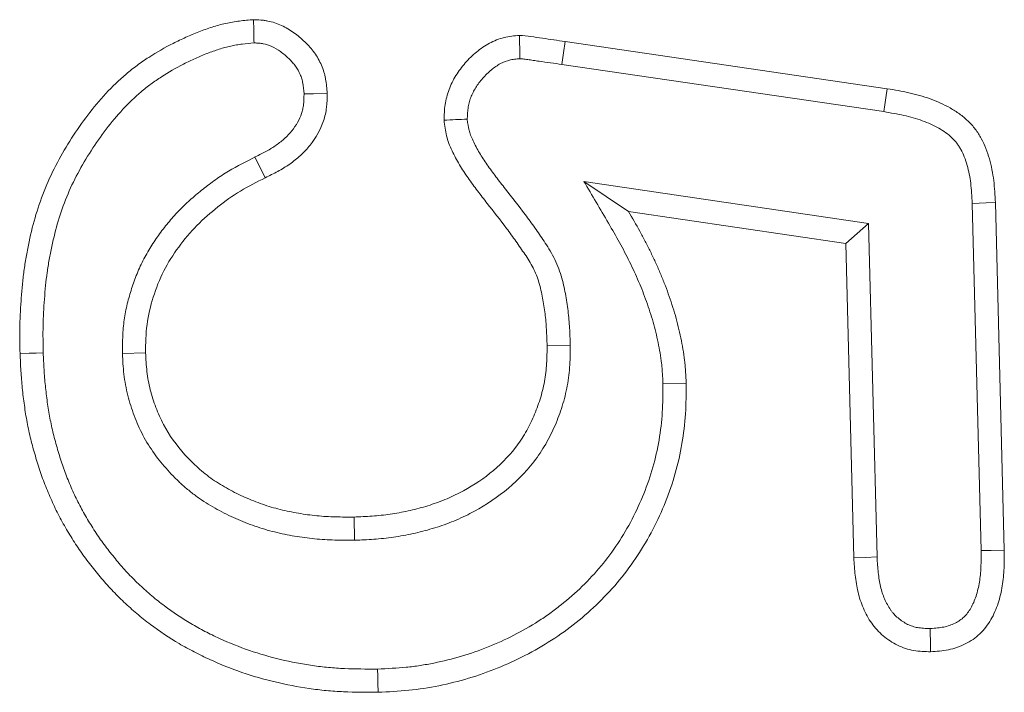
# Model space of a CAD drawing. Header units: metres. Extents: x 232680 to 233262, y 554200 to 554550.
# Tile 204 of 254: x 232761.1412 to 232761.1706, y 554480.7471 to 554480.7672. Entities that reach past the tile are written whole.
import ezdxf

# ---------------------------------------------------------------- set-up
doc = ezdxf.new("R2010")
doc.units = ezdxf.units.M
doc.layers.add('ACO tekst', color=251, linetype='Continuous', lineweight=9)

# ---------------------------------------------------------------- blocks, each defined once
blk = doc.blocks.new('KT 500-640 (doorsnede)')
at = {"layer": 'ACO tekst'}
for p, q in [((0.873975, -0.031125), (0.884363, -0.031125)), ((0.873984, -0.031818), (0.884354, -0.031818)), ((0.868836, -0.043852), (0.870494, -0.034266)), ((0.869519, -0.043968), (0.871175, -0.034391)), ((0.874499, -0.034932), (0.873027, -0.043399)), ((0.874499, -0.034932), (0.875082, -0.035625)), ((0.884467, -0.034932), (0.874499, -0.034932)), ((0.875082, -0.035625), (0.873957, -0.042094)), ((0.88448, -0.035625), (0.875082, -0.035625)), ((0.879134, -0.041193), (0.879137, -0.0405)), ((0.873027, -0.043399), (0.873957, -0.042094)), ((0.877904, -0.043932), (0.877895, -0.044625)), ((0.883568, -0.050527), (0.882875, -0.050525)), ((0.872046, -0.053209), (0.872674, -0.052916)), ((0.87781, -0.057318), (0.877812, -0.056625))]:
    blk.add_line(p, q, dxfattribs=at)
at = {"layer": 'ACO tekst', "flags": 128}
for points in [[(0.873984, -0.031818), (0.873981, -0.03161), (0.873978, -0.031402), (0.873975, -0.031125)], [(0.884354, -0.031818), (0.884358, -0.031517), (0.884363, -0.031125)], [(0.871175, -0.034391), (0.870971, -0.034354), (0.870766, -0.034316), (0.870494, -0.034266)], [(0.884467, -0.034932), (0.884474, -0.035279), (0.88448, -0.035625)], [(0.869519, -0.043968), (0.869177, -0.04391), (0.868836, -0.043852)], [(0.887432, -0.049937), (0.88764, -0.049938), (0.887848, -0.049939), (0.888125, -0.049939)], [(0.870203, -0.051693), (0.870202, -0.051405), (0.870201, -0.051)], [(0.877732, -0.059682), (0.877734, -0.05989), (0.877735, -0.060098), (0.877736, -0.060375)]]:
    blk.add_lwpolyline(points, dxfattribs=at)
at = {"layer": 'ACO tekst'}
for points, knots in [([(0.870494, -0.034266), (0.870536, -0.03405), (0.870579, -0.033835), (0.870658, -0.033516), (0.870688, -0.03341), (0.870753, -0.0332), (0.87079, -0.033097), (0.87091, -0.03279), (0.871004, -0.032591), (0.871174, -0.032308), (0.871235, -0.032217), (0.871368, -0.032042), (0.87144, -0.031959), (0.871597, -0.031804), (0.871681, -0.031733), (0.871815, -0.031637), (0.871861, -0.031606), (0.871954, -0.031549), (0.872002, -0.031522), (0.872149, -0.031447), (0.87225, -0.031404), (0.872457, -0.031329), (0.872563, -0.031297), (0.872775, -0.031242), (0.872883, -0.031219), (0.873099, -0.031182), (0.873208, -0.031168), (0.873535, -0.031137), (0.873755, -0.031131), (0.873975, -0.031125)], [0, 0, 0, 0, 0.125, 0.125, 0.1875, 0.1875, 0.25, 0.25, 0.375, 0.375, 0.4375, 0.4375, 0.5, 0.5, 0.5625, 0.5625, 0.59375, 0.59375, 0.625, 0.625, 0.6875, 0.6875, 0.75, 0.75, 0.8125, 0.8125, 0.875, 0.875, 1, 1, 1, 1]), ([(0.884363, -0.031125), (0.884541, -0.03113), (0.88472, -0.031134), (0.884986, -0.031153), (0.885075, -0.031161), (0.885252, -0.031183), (0.88534, -0.031196), (0.885603, -0.031246), (0.885776, -0.031291), (0.886111, -0.031411), (0.886275, -0.031486), (0.886503, -0.031625), (0.886576, -0.031676), (0.886715, -0.031789), (0.88678, -0.03185), (0.8869, -0.031982), (0.886955, -0.032053), (0.887052, -0.032203), (0.887095, -0.032282), (0.88717, -0.032444), (0.887202, -0.032528), (0.887256, -0.032698), (0.887278, -0.032785), (0.887324, -0.033047), (0.887332, -0.033226), (0.88734, -0.033404)], [0, 0, 0, 0, 0.125, 0.125, 0.1875, 0.1875, 0.25, 0.25, 0.375, 0.375, 0.5, 0.5, 0.5625, 0.5625, 0.625, 0.625, 0.6875, 0.6875, 0.75, 0.75, 0.8125, 0.8125, 0.875, 0.875, 1, 1, 1, 1]), ([(0.871175, -0.034391), (0.871217, -0.034179), (0.871257, -0.033977), (0.871328, -0.033695), (0.871353, -0.033603), (0.87141, -0.033422), (0.871441, -0.033333), (0.871543, -0.033073), (0.871621, -0.032908), (0.871756, -0.032685), (0.871803, -0.032614), (0.871902, -0.032485), (0.871953, -0.032426), (0.872058, -0.032322), (0.872115, -0.032274), (0.872206, -0.032209), (0.872237, -0.032188), (0.8723, -0.032149), (0.872333, -0.032131), (0.872435, -0.032079), (0.87251, -0.032047), (0.87267, -0.031989), (0.872756, -0.031962), (0.87293, -0.031917), (0.873018, -0.031898), (0.873198, -0.031868), (0.873287, -0.031856), (0.873567, -0.03183), (0.873768, -0.031824), (0.873984, -0.031818)], [0.0014824, 0.0014824, 0.0014824, 0.0014824, 0.125, 0.125, 0.1875, 0.1875, 0.25, 0.25, 0.375, 0.375, 0.4375, 0.4375, 0.5, 0.5, 0.5625, 0.5625, 0.59375, 0.59375, 0.625, 0.625, 0.6875, 0.6875, 0.75, 0.75, 0.8125, 0.8125, 0.875, 0.875, 0.9981785, 0.9981785, 0.9981785, 0.9981785]), ([(0.884354, -0.031818), (0.884529, -0.031822), (0.884694, -0.031827), (0.884928, -0.031843), (0.885004, -0.03185), (0.885153, -0.031868), (0.885226, -0.03188), (0.885442, -0.031921), (0.885581, -0.031957), (0.88584, -0.03205), (0.885962, -0.032106), (0.886118, -0.032202), (0.886165, -0.032235), (0.886253, -0.032306), (0.886293, -0.032344), (0.886363, -0.032421), (0.886393, -0.03246), (0.886451, -0.032549), (0.886478, -0.032599), (0.886528, -0.032708), (0.88655, -0.032765), (0.886587, -0.032879), (0.886601, -0.032937), (0.88663, -0.033101), (0.886639, -0.033236), (0.886646, -0.0334)], [0.0020608, 0.0020608, 0.0020608, 0.0020608, 0.125, 0.125, 0.1875, 0.1875, 0.25, 0.25, 0.375, 0.375, 0.5, 0.5, 0.5625, 0.5625, 0.625, 0.625, 0.6875, 0.6875, 0.75, 0.75, 0.8125, 0.8125, 0.875, 0.875, 0.9919222, 0.9919222, 0.9919222, 0.9919222]), ([(0.886646, -0.0334), (0.886642, -0.033471), (0.886638, -0.033537), (0.886629, -0.033629), (0.886626, -0.033661), (0.886618, -0.03372), (0.886613, -0.033747), (0.886597, -0.033826), (0.886583, -0.033878), (0.886548, -0.033977), (0.886528, -0.034023), (0.886478, -0.034116), (0.886449, -0.034164), (0.886382, -0.03426), (0.886343, -0.034308), (0.886267, -0.034394), (0.886227, -0.034434), (0.886167, -0.034486), (0.886146, -0.034503), (0.886103, -0.034536), (0.88608, -0.034552), (0.885959, -0.034632), (0.885844, -0.034692), (0.885608, -0.034787), (0.885487, -0.034823), (0.885224, -0.034878), (0.885084, -0.034896), (0.884789, -0.03492), (0.884633, -0.034926), (0.884467, -0.034932)], [0.0085641, 0.0085641, 0.0085641, 0.0085641, 0.0625, 0.0625, 0.09375, 0.09375, 0.125, 0.125, 0.1875, 0.1875, 0.25, 0.25, 0.3125, 0.3125, 0.375, 0.375, 0.4375, 0.4375, 0.46875, 0.46875, 0.5, 0.5, 0.625, 0.625, 0.75, 0.75, 0.875, 0.875, 0.9968241, 0.9968241, 0.9968241, 0.9968241]), ([(0.88734, -0.033404), (0.88733, -0.033574), (0.887321, -0.033743), (0.887254, -0.034072), (0.887199, -0.034233), (0.88704, -0.034539), (0.886941, -0.034678), (0.886714, -0.034934), (0.886584, -0.035049), (0.886301, -0.035237), (0.886146, -0.035316), (0.885831, -0.035444), (0.885668, -0.035493), (0.885335, -0.035562), (0.885164, -0.035584), (0.884823, -0.035612), (0.884652, -0.035619), (0.88448, -0.035625)], [0, 0, 0, 0, 0.125, 0.125, 0.25, 0.25, 0.375, 0.375, 0.5, 0.5, 0.625, 0.625, 0.75, 0.75, 0.875, 0.875, 1, 1, 1, 1]), ([(0.886646, -0.0334), (0.886747, -0.033401), (0.886847, -0.033401), (0.886948, -0.033402), (0.887078, -0.033403), (0.887209, -0.033403), (0.88734, -0.033404)], [0, 0, 0, 0, 0.000602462, 0.000602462, 0.000602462, 0.00138608, 0.00138608, 0.00138608, 0.00138608]), ([(0.873957, -0.042094), (0.874157, -0.041983), (0.874357, -0.041873), (0.874661, -0.041715), (0.874763, -0.041664), (0.874968, -0.041564), (0.875071, -0.041515), (0.875279, -0.041421), (0.875383, -0.041374), (0.875593, -0.041284), (0.875698, -0.04124), (0.87591, -0.041155), (0.876017, -0.041115), (0.876232, -0.041037), (0.87634, -0.041), (0.876557, -0.04093), (0.876666, -0.040896), (0.876885, -0.04083), (0.876995, -0.040799), (0.877216, -0.040741), (0.877327, -0.040715), (0.87755, -0.040667), (0.877662, -0.040645), (0.877887, -0.040605), (0.877999, -0.040587), (0.878226, -0.040555), (0.878339, -0.040541), (0.878509, -0.040525), (0.878566, -0.040521), (0.87868, -0.040514), (0.878737, -0.040511), (0.878908, -0.040505), (0.879023, -0.040502), (0.879137, -0.0405)], [0, 0, 0, 0, 0.125, 0.125, 0.1875, 0.1875, 0.25, 0.25, 0.3125, 0.3125, 0.375, 0.375, 0.4375, 0.4375, 0.5, 0.5, 0.5625, 0.5625, 0.625, 0.625, 0.6875, 0.6875, 0.75, 0.75, 0.8125, 0.8125, 0.875, 0.875, 0.90625, 0.90625, 0.9375, 0.9375, 1, 1, 1, 1]), ([(0.879137, -0.0405), (0.87944, -0.040509), (0.879743, -0.040518), (0.880343, -0.040571), (0.88064, -0.040615), (0.881228, -0.040731), (0.88152, -0.040804), (0.882096, -0.040982), (0.882383, -0.041089), (0.883221, -0.04145), (0.883747, -0.041742), (0.884487, -0.042256), (0.884726, -0.04244), (0.885183, -0.042837), (0.885404, -0.043052), (0.885817, -0.043498), (0.886011, -0.04373), (0.886377, -0.044211), (0.886548, -0.04446), (0.886863, -0.044979), (0.887008, -0.045249), (0.887273, -0.045798), (0.887393, -0.046078), (0.88771, -0.046929), (0.887869, -0.047514), (0.888028, -0.048417), (0.888067, -0.048721), (0.888112, -0.049329), (0.888118, -0.049634), (0.888125, -0.049939)], [0, 0, 0, 0, 0.0625, 0.0625, 0.125, 0.125, 0.1875, 0.1875, 0.25, 0.25, 0.375, 0.375, 0.4375, 0.4375, 0.5, 0.5, 0.5625, 0.5625, 0.625, 0.625, 0.6875, 0.6875, 0.75, 0.75, 0.875, 0.875, 0.9375, 0.9375, 1, 1, 1, 1]), ([(0.873027, -0.043399), (0.873449, -0.043166), (0.87387, -0.042933), (0.874292, -0.0427), (0.874492, -0.04259), (0.874687, -0.042482), (0.874975, -0.042332), (0.875071, -0.042284), (0.875265, -0.04219), (0.875364, -0.042144), (0.875562, -0.042053), (0.875662, -0.042008), (0.875862, -0.041922), (0.875962, -0.041881), (0.876161, -0.041801), (0.876259, -0.041764), (0.87646, -0.041692), (0.876561, -0.041657), (0.876766, -0.04159), (0.87687, -0.041558), (0.877076, -0.041496), (0.877179, -0.041467), (0.877382, -0.041414), (0.877483, -0.04139), (0.877687, -0.041346), (0.87779, -0.041326), (0.878, -0.041289), (0.878106, -0.041272), (0.878314, -0.041242), (0.878416, -0.04123), (0.878566, -0.041216), (0.878615, -0.041212), (0.878717, -0.041206), (0.878768, -0.041204), (0.878921, -0.041198), (0.879026, -0.041195), (0.879134, -0.041193)], [-0.263714, -0.263714, -0.263714, -0.263714, 0, 0, 0, 0.125, 0.125, 0.1875, 0.1875, 0.25, 0.25, 0.3125, 0.3125, 0.375, 0.375, 0.4375, 0.4375, 0.5, 0.5, 0.5625, 0.5625, 0.625, 0.625, 0.6875, 0.6875, 0.75, 0.75, 0.8125, 0.8125, 0.875, 0.875, 0.90625, 0.90625, 0.9375, 0.9375, 0.99678, 0.99678, 0.99678, 0.99678]), ([(0.879134, -0.041193), (0.87943, -0.041202), (0.879714, -0.041211), (0.880258, -0.041259), (0.880533, -0.0413), (0.881083, -0.041409), (0.881354, -0.041477), (0.881882, -0.041642), (0.882143, -0.04174), (0.882915, -0.042074), (0.883405, -0.042346), (0.884093, -0.042826), (0.884312, -0.042997), (0.884729, -0.043361), (0.884927, -0.043556), (0.885306, -0.043967), (0.885486, -0.044184), (0.88574, -0.04452), (0.885822, -0.044634), (0.885979, -0.044864), (0.886054, -0.04498), (0.886269, -0.045338), (0.886402, -0.045587), (0.886647, -0.046096), (0.886757, -0.046355), (0.88705, -0.047145), (0.887198, -0.047695), (0.887319, -0.048388), (0.88734, -0.048527), (0.887375, -0.048804), (0.887389, -0.048942), (0.887419, -0.049355), (0.887425, -0.04964), (0.887432, -0.049937)], [0.0012123, 0.0012123, 0.0012123, 0.0012123, 0.0625, 0.0625, 0.125, 0.125, 0.1875, 0.1875, 0.25, 0.25, 0.375, 0.375, 0.4375, 0.4375, 0.5, 0.5, 0.5625, 0.5625, 0.59375, 0.59375, 0.625, 0.625, 0.6875, 0.6875, 0.75, 0.75, 0.875, 0.875, 0.90625, 0.90625, 0.9375, 0.9375, 0.9987861, 0.9987861, 0.9987861, 0.9987861]), ([(0.868619, -0.045211), (0.868629, -0.045097), (0.868644, -0.044983), (0.868682, -0.044757), (0.868702, -0.044644), (0.86876, -0.044304), (0.868798, -0.044078), (0.868836, -0.043852)], [0, 0, 0, 0, 0.25, 0.25, 0.5, 0.5, 1, 1, 1, 1]), ([(0.869314, -0.04522), (0.869315, -0.045211), (0.869316, -0.045202), (0.869319, -0.045171), (0.869321, -0.045152), (0.869329, -0.045087), (0.869337, -0.045039), (0.869351, -0.044959), (0.869356, -0.044931), (0.869365, -0.044874), (0.86937, -0.044846), (0.869385, -0.044761), (0.869395, -0.044704), (0.869443, -0.044421), (0.869481, -0.044193), (0.869519, -0.043968)], [0.0392337, 0.0392337, 0.0392337, 0.0392337, 0.0625, 0.0625, 0.125, 0.125, 0.25, 0.25, 0.3125, 0.3125, 0.375, 0.375, 0.5, 0.5, 0.9986681, 0.9986681, 0.9986681, 0.9986681]), ([(0.877904, -0.043932), (0.877899, -0.043932), (0.877894, -0.043932), (0.877889, -0.043932), (0.877731, -0.043934), (0.877567, -0.043935), (0.877315, -0.043943), (0.87723, -0.043946), (0.877057, -0.043957), (0.876969, -0.043964), (0.876708, -0.043989), (0.876536, -0.044012), (0.876281, -0.044054), (0.876195, -0.044069), (0.876017, -0.044106), (0.875926, -0.044127), (0.875739, -0.044178), (0.875644, -0.044208), (0.875456, -0.044277), (0.875365, -0.044315), (0.875185, -0.0444), (0.875096, -0.044447), (0.874932, -0.044542), (0.874856, -0.044589), (0.874714, -0.044681), (0.874649, -0.044723), (0.874515, -0.04481), (0.874447, -0.044855), (0.874243, -0.04499), (0.874104, -0.045086), (0.873702, -0.045372), (0.873449, -0.045563), (0.873071, -0.045842), (0.872946, -0.045935), (0.872699, -0.046112), (0.872577, -0.046197), (0.872336, -0.046356), (0.872216, -0.046429), (0.872035, -0.046531), (0.871974, -0.046563), (0.871851, -0.046625), (0.871789, -0.046655), (0.87167, -0.046707), (0.871614, -0.04673), (0.871507, -0.046767), (0.871457, -0.046781), (0.871325, -0.046811), (0.871215, -0.046824), (0.871081, -0.046836)], [-0.0019819, -0.0019819, -0.0019819, -0.0019819, 0, 0, 0, 0.0625, 0.0625, 0.09375, 0.09375, 0.125, 0.125, 0.1875, 0.1875, 0.21875, 0.21875, 0.25, 0.25, 0.28125, 0.28125, 0.3125, 0.3125, 0.34375, 0.34375, 0.375, 0.375, 0.40625, 0.40625, 0.4375, 0.4375, 0.5, 0.5, 0.625, 0.625, 0.6875, 0.6875, 0.75, 0.75, 0.8125, 0.8125, 0.84375, 0.84375, 0.875, 0.875, 0.90625, 0.90625, 0.9375, 0.9375, 0.993036, 0.993036, 0.993036, 0.993036]), ([(0.883568, -0.050527), (0.883568, -0.050522), (0.883568, -0.050516), (0.883568, -0.05051), (0.883564, -0.050329), (0.88356, -0.050143), (0.883546, -0.049855), (0.883541, -0.049757), (0.883526, -0.04956), (0.883516, -0.04946), (0.883481, -0.049164), (0.883451, -0.048967), (0.883376, -0.04858), (0.883332, -0.048387), (0.883227, -0.048002), (0.883166, -0.047809), (0.883026, -0.047429), (0.882947, -0.047242), (0.882683, -0.046693), (0.882473, -0.046343), (0.881977, -0.045685), (0.88169, -0.045377), (0.881195, -0.044976), (0.881022, -0.044854), (0.880663, -0.044633), (0.880478, -0.044536), (0.880198, -0.044406), (0.880105, -0.044366), (0.879915, -0.04429), (0.879819, -0.044254), (0.879525, -0.044154), (0.879322, -0.044097), (0.879014, -0.044032), (0.87891, -0.044014), (0.878703, -0.043983), (0.878597, -0.043971), (0.878292, -0.043945), (0.8781, -0.043939), (0.877919, -0.043933), (0.877914, -0.043932), (0.877909, -0.043932), (0.877904, -0.043932)], [-0.001971, -0.001971, -0.001971, -0.001971, 0, 0, 0, 0.0625, 0.0625, 0.09375, 0.09375, 0.125, 0.125, 0.1875, 0.1875, 0.25, 0.25, 0.3125, 0.3125, 0.375, 0.375, 0.5, 0.5, 0.625, 0.625, 0.6875, 0.6875, 0.75, 0.75, 0.78125, 0.78125, 0.8125, 0.8125, 0.875, 0.875, 0.90625, 0.90625, 0.9375, 0.9375, 1, 1, 1, 1.001729, 1.001729, 1.001729, 1.001729]), ([(0.877895, -0.044625), (0.877737, -0.044626), (0.877579, -0.044628), (0.877342, -0.044635), (0.877263, -0.044638), (0.877106, -0.044648), (0.877027, -0.044654), (0.876791, -0.044677), (0.876635, -0.044697), (0.876401, -0.044736), (0.876323, -0.04475), (0.876168, -0.044782), (0.876091, -0.0448), (0.875939, -0.044841), (0.875863, -0.044865), (0.875715, -0.04492), (0.875642, -0.04495), (0.875499, -0.045018), (0.875429, -0.045055), (0.875293, -0.045134), (0.875226, -0.045176), (0.875093, -0.045261), (0.875026, -0.045304), (0.874894, -0.04539), (0.874828, -0.045434), (0.874631, -0.045564), (0.874501, -0.045654), (0.874115, -0.045929), (0.873863, -0.046119), (0.873482, -0.0464), (0.873355, -0.046494), (0.873098, -0.046678), (0.872969, -0.046769), (0.872705, -0.046942), (0.872571, -0.047025), (0.872364, -0.04714), (0.872295, -0.047178), (0.872153, -0.047249), (0.872082, -0.047283), (0.871936, -0.047347), (0.871863, -0.047376), (0.871714, -0.047428), (0.871638, -0.047451), (0.871408, -0.047502), (0.87125, -0.047517), (0.871092, -0.047531)], [0, 0, 0, 0, 0.0625, 0.0625, 0.09375, 0.09375, 0.125, 0.125, 0.1875, 0.1875, 0.21875, 0.21875, 0.25, 0.25, 0.28125, 0.28125, 0.3125, 0.3125, 0.34375, 0.34375, 0.375, 0.375, 0.40625, 0.40625, 0.4375, 0.4375, 0.5, 0.5, 0.625, 0.625, 0.6875, 0.6875, 0.75, 0.75, 0.8125, 0.8125, 0.84375, 0.84375, 0.875, 0.875, 0.90625, 0.90625, 0.9375, 0.9375, 1, 1, 1, 1]), ([(0.882875, -0.050525), (0.882871, -0.050344), (0.882867, -0.050163), (0.882855, -0.049892), (0.882849, -0.049802), (0.882835, -0.049622), (0.882827, -0.049532), (0.882795, -0.049262), (0.882767, -0.049083), (0.882699, -0.048727), (0.882658, -0.048551), (0.882563, -0.048201), (0.882509, -0.048028), (0.882383, -0.047689), (0.882313, -0.047522), (0.882077, -0.047032), (0.88189, -0.04672), (0.881454, -0.046142), (0.881204, -0.045876), (0.880783, -0.045533), (0.880634, -0.045428), (0.880326, -0.045239), (0.880165, -0.045154), (0.879919, -0.045041), (0.879836, -0.045005), (0.879668, -0.044937), (0.879583, -0.044906), (0.879326, -0.044818), (0.879151, -0.044769), (0.878885, -0.044713), (0.878796, -0.044697), (0.878617, -0.044671), (0.878527, -0.044661), (0.878257, -0.044638), (0.878076, -0.044631), (0.877895, -0.044625)], [0, 0, 0, 0, 0.0625, 0.0625, 0.09375, 0.09375, 0.125, 0.125, 0.1875, 0.1875, 0.25, 0.25, 0.3125, 0.3125, 0.375, 0.375, 0.5, 0.5, 0.625, 0.625, 0.6875, 0.6875, 0.75, 0.75, 0.78125, 0.78125, 0.8125, 0.8125, 0.875, 0.875, 0.90625, 0.90625, 0.9375, 0.9375, 1, 1, 1, 1]), ([(0.869314, -0.04522), (0.869198, -0.045219), (0.869082, -0.045217), (0.868966, -0.045215), (0.868851, -0.045214), (0.868735, -0.045212), (0.868619, -0.045211)], [0, 0, 0, 0, 0.000693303, 0.000693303, 0.000693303, 0.001386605, 0.001386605, 0.001386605, 0.001386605]), ([(0.871092, -0.047531), (0.870936, -0.047522), (0.87078, -0.047513), (0.870476, -0.04746), (0.870328, -0.047416), (0.870039, -0.047299), (0.869898, -0.047225), (0.869637, -0.047055), (0.869515, -0.046958), (0.869286, -0.046746), (0.869178, -0.04663), (0.868986, -0.046385), (0.868901, -0.046255), (0.86876, -0.045975), (0.868704, -0.045826), (0.868638, -0.045523), (0.868629, -0.045367), (0.868619, -0.045211)], [0, 0, 0, 0, 0.125, 0.125, 0.25, 0.25, 0.375, 0.375, 0.5, 0.5, 0.625, 0.625, 0.75, 0.75, 0.875, 0.875, 1, 1, 1, 1]), ([(0.871081, -0.046836), (0.870948, -0.046828), (0.870836, -0.046819), (0.870696, -0.046795), (0.870645, -0.046783), (0.870543, -0.046753), (0.870491, -0.046735), (0.870337, -0.046672), (0.870238, -0.04662), (0.870051, -0.046498), (0.869959, -0.046425), (0.869826, -0.046301), (0.869783, -0.046258), (0.869702, -0.04617), (0.869663, -0.046125), (0.869556, -0.045988), (0.869495, -0.045895), (0.869401, -0.045708), (0.869367, -0.045614), (0.869343, -0.045506), (0.869339, -0.045484), (0.869332, -0.045433), (0.869329, -0.045406), (0.869321, -0.04533), (0.869317, -0.045278), (0.869314, -0.04522)], [0.0141803, 0.0141803, 0.0141803, 0.0141803, 0.125, 0.125, 0.1875, 0.1875, 0.25, 0.25, 0.375, 0.375, 0.5, 0.5, 0.5625, 0.5625, 0.625, 0.625, 0.75, 0.75, 0.875, 0.875, 0.90625, 0.90625, 0.9375, 0.9375, 0.9860254, 0.9860254, 0.9860254, 0.9860254]), ([(0.871081, -0.046836), (0.871082, -0.046952), (0.871084, -0.047068), (0.871086, -0.047184), (0.871088, -0.0473), (0.87109, -0.047415), (0.871092, -0.047531)], [0, 0, 0, 0, 0.000693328, 0.000693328, 0.000693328, 0.001386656, 0.001386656, 0.001386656, 0.001386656]), ([(0.887432, -0.049937), (0.887422, -0.050276), (0.887412, -0.050605), (0.887379, -0.051087), (0.887365, -0.051246), (0.887327, -0.051563), (0.887304, -0.051722), (0.887222, -0.052198), (0.887152, -0.052516), (0.886986, -0.053143), (0.886889, -0.05345), (0.886665, -0.054051), (0.886537, -0.054347), (0.886324, -0.054782), (0.886249, -0.054926), (0.886095, -0.055207), (0.886015, -0.055344), (0.885763, -0.055747), (0.885577, -0.056009), (0.88528, -0.056383), (0.885178, -0.056505), (0.884966, -0.056743), (0.884856, -0.05686), (0.884631, -0.057087), (0.884517, -0.057196), (0.884282, -0.057406), (0.88416, -0.057509), (0.883907, -0.057712), (0.883777, -0.057811), (0.883519, -0.058), (0.88339, -0.058089), (0.883122, -0.058261), (0.882983, -0.058345), (0.882703, -0.058507), (0.882563, -0.058583), (0.882281, -0.058727), (0.882138, -0.058794), (0.881845, -0.058921), (0.881695, -0.058982), (0.881395, -0.059095), (0.881246, -0.059147), (0.880943, -0.059241), (0.880788, -0.059285), (0.880549, -0.059347), (0.880468, -0.059368), (0.880309, -0.059407), (0.88023, -0.059426), (0.879995, -0.059478), (0.879842, -0.059507), (0.879528, -0.059558), (0.879368, -0.059579), (0.879041, -0.059616), (0.878878, -0.059632), (0.878554, -0.059657), (0.878394, -0.059665), (0.878067, -0.059676), (0.877902, -0.059679), (0.877732, -0.059682)], [0.0010672, 0.0010672, 0.0010672, 0.0010672, 0.0625, 0.0625, 0.09375, 0.09375, 0.125, 0.125, 0.1875, 0.1875, 0.25, 0.25, 0.3125, 0.3125, 0.34375, 0.34375, 0.375, 0.375, 0.4375, 0.4375, 0.46875, 0.46875, 0.5, 0.5, 0.53125, 0.53125, 0.5625, 0.5625, 0.59375, 0.59375, 0.625, 0.625, 0.65625, 0.65625, 0.6875, 0.6875, 0.71875, 0.71875, 0.75, 0.75, 0.78125, 0.78125, 0.8125, 0.8125, 0.828125, 0.828125, 0.84375, 0.84375, 0.875, 0.875, 0.90625, 0.90625, 0.9375, 0.9375, 0.96875, 0.96875, 0.9994786, 0.9994786, 0.9994786, 0.9994786]), ([(0.888125, -0.049939), (0.888115, -0.050284), (0.888105, -0.050629), (0.88807, -0.051144), (0.888054, -0.051315), (0.888013, -0.051657), (0.887989, -0.051828), (0.887901, -0.052337), (0.887827, -0.052674), (0.88765, -0.053341), (0.887546, -0.05367), (0.887306, -0.054315), (0.887169, -0.054632), (0.886941, -0.055096), (0.886862, -0.055249), (0.886696, -0.055551), (0.886609, -0.0557), (0.886335, -0.056138), (0.886136, -0.056419), (0.885815, -0.056824), (0.885704, -0.056956), (0.885475, -0.057213), (0.885357, -0.057339), (0.885114, -0.057584), (0.88499, -0.057703), (0.884733, -0.057932), (0.884601, -0.058043), (0.884332, -0.058258), (0.884196, -0.058364), (0.883918, -0.058567), (0.883776, -0.058664), (0.883486, -0.058851), (0.883339, -0.05894), (0.88304, -0.059112), (0.882889, -0.059195), (0.882582, -0.059351), (0.882426, -0.059424), (0.88211, -0.059561), (0.88195, -0.059626), (0.881628, -0.059748), (0.881465, -0.059804), (0.881137, -0.059907), (0.880971, -0.059953), (0.880721, -0.060019), (0.880637, -0.06004), (0.88047, -0.060081), (0.880386, -0.060101), (0.880134, -0.060157), (0.879965, -0.060189), (0.879625, -0.060244), (0.879454, -0.060266), (0.879112, -0.060305), (0.87894, -0.060322), (0.878597, -0.060348), (0.878425, -0.060357), (0.878081, -0.060369), (0.877909, -0.060372), (0.877736, -0.060375)], [0, 0, 0, 0, 0.0625, 0.0625, 0.09375, 0.09375, 0.125, 0.125, 0.1875, 0.1875, 0.25, 0.25, 0.3125, 0.3125, 0.34375, 0.34375, 0.375, 0.375, 0.4375, 0.4375, 0.46875, 0.46875, 0.5, 0.5, 0.53125, 0.53125, 0.5625, 0.5625, 0.59375, 0.59375, 0.625, 0.625, 0.65625, 0.65625, 0.6875, 0.6875, 0.71875, 0.71875, 0.75, 0.75, 0.78125, 0.78125, 0.8125, 0.8125, 0.828125, 0.828125, 0.84375, 0.84375, 0.875, 0.875, 0.90625, 0.90625, 0.9375, 0.9375, 0.96875, 0.96875, 1, 1, 1, 1]), ([(0.87781, -0.057318), (0.877818, -0.057318), (0.877825, -0.057318), (0.877833, -0.057318), (0.878018, -0.057312), (0.878217, -0.057307), (0.878533, -0.057279), (0.878643, -0.057266), (0.878859, -0.057232), (0.878965, -0.057211), (0.879173, -0.057164), (0.879275, -0.057137), (0.879476, -0.05708), (0.879576, -0.057049), (0.879775, -0.05698), (0.879875, -0.056942), (0.880074, -0.05686), (0.880174, -0.056815), (0.880661, -0.056572), (0.881017, -0.056324), (0.881413, -0.055984), (0.881489, -0.055915), (0.88164, -0.055772), (0.881715, -0.055698), (0.881861, -0.055544), (0.881932, -0.055464), (0.88207, -0.055298), (0.882137, -0.055213), (0.882325, -0.054955), (0.882438, -0.05478), (0.882645, -0.054426), (0.882741, -0.054244), (0.882917, -0.053874), (0.882997, -0.053685), (0.883141, -0.0533), (0.883205, -0.053104), (0.883313, -0.05271), (0.883359, -0.052513), (0.883437, -0.052119), (0.883469, -0.05192), (0.88352, -0.051518), (0.883536, -0.051314), (0.883557, -0.050921), (0.883562, -0.05073), (0.883568, -0.050544), (0.883568, -0.050539), (0.883568, -0.050533), (0.883568, -0.050527)], [-0.002552, -0.002552, -0.002552, -0.002552, 0, 0, 0, 0.0625, 0.0625, 0.09375, 0.09375, 0.125, 0.125, 0.15625, 0.15625, 0.1875, 0.1875, 0.21875, 0.21875, 0.25, 0.25, 0.375, 0.375, 0.40625, 0.40625, 0.4375, 0.4375, 0.46875, 0.46875, 0.5, 0.5, 0.5625, 0.5625, 0.625, 0.625, 0.6875, 0.6875, 0.75, 0.75, 0.8125, 0.8125, 0.875, 0.875, 0.9375, 0.9375, 1, 1, 1, 1.001928, 1.001928, 1.001928, 1.001928]), ([(0.877812, -0.056625), (0.877998, -0.05662), (0.878183, -0.056614), (0.87846, -0.05659), (0.878551, -0.056579), (0.878734, -0.05655), (0.878825, -0.056533), (0.879006, -0.056492), (0.879096, -0.056468), (0.879274, -0.056417), (0.879362, -0.056389), (0.879538, -0.056329), (0.879624, -0.056296), (0.879795, -0.056226), (0.87988, -0.056187), (0.880294, -0.055981), (0.880601, -0.055768), (0.880952, -0.055466), (0.881021, -0.055404), (0.881155, -0.055277), (0.881221, -0.055211), (0.881348, -0.055077), (0.88141, -0.055008), (0.881529, -0.054866), (0.881586, -0.054793), (0.88175, -0.054569), (0.88185, -0.054412), (0.882037, -0.054093), (0.882124, -0.053929), (0.882283, -0.053595), (0.882355, -0.053424), (0.882485, -0.053077), (0.882542, -0.052901), (0.882641, -0.052544), (0.882682, -0.052363), (0.882754, -0.052), (0.882784, -0.051817), (0.88283, -0.05145), (0.882845, -0.051265), (0.882865, -0.050896), (0.88287, -0.050711), (0.882875, -0.050525)], [0, 0, 0, 0, 0.0625, 0.0625, 0.09375, 0.09375, 0.125, 0.125, 0.15625, 0.15625, 0.1875, 0.1875, 0.21875, 0.21875, 0.25, 0.25, 0.375, 0.375, 0.40625, 0.40625, 0.4375, 0.4375, 0.46875, 0.46875, 0.5, 0.5, 0.5625, 0.5625, 0.625, 0.625, 0.6875, 0.6875, 0.75, 0.75, 0.8125, 0.8125, 0.875, 0.875, 0.9375, 0.9375, 1, 1, 1, 1]), ([(0.867945, -0.053145), (0.86795, -0.053073), (0.867955, -0.053001), (0.867966, -0.052894), (0.86797, -0.052859), (0.867981, -0.052788), (0.867988, -0.052753), (0.868027, -0.052579), (0.868078, -0.052443), (0.868204, -0.052185), (0.86828, -0.052063), (0.868409, -0.051891), (0.868454, -0.051835), (0.868549, -0.051728), (0.868598, -0.051676), (0.8687, -0.051575), (0.868753, -0.051527), (0.868863, -0.051435), (0.868921, -0.051392), (0.869099, -0.051271), (0.869226, -0.051203), (0.869426, -0.051123), (0.869494, -0.0511), (0.869598, -0.051071), (0.869632, -0.051062), (0.869703, -0.051047), (0.869738, -0.051041), (0.869914, -0.051013), (0.870058, -0.051007), (0.870201, -0.051)], [0, 0, 0, 0, 0.0625, 0.0625, 0.09375, 0.09375, 0.125, 0.125, 0.25, 0.25, 0.375, 0.375, 0.4375, 0.4375, 0.5, 0.5, 0.5625, 0.5625, 0.625, 0.625, 0.75, 0.75, 0.8125, 0.8125, 0.84375, 0.84375, 0.875, 0.875, 1, 1, 1, 1]), ([(0.870201, -0.051), (0.87034, -0.051006), (0.87048, -0.051011), (0.870754, -0.051051), (0.870889, -0.051084), (0.871286, -0.051227), (0.871522, -0.051371), (0.871842, -0.051641), (0.871942, -0.05174), (0.872124, -0.051949), (0.872207, -0.05206), (0.872361, -0.052291), (0.872431, -0.052412), (0.872558, -0.052661), (0.872616, -0.052789), (0.872674, -0.052916)], [0, 0, 0, 0, 0.125, 0.125, 0.25, 0.25, 0.5, 0.5, 0.625, 0.625, 0.75, 0.75, 0.875, 0.875, 1, 1, 1, 1]), ([(0.86864, -0.053147), (0.868643, -0.053093), (0.868647, -0.053045), (0.868654, -0.052976), (0.868657, -0.052952), (0.868664, -0.052908), (0.868667, -0.05289), (0.868689, -0.052792), (0.868721, -0.052705), (0.868805, -0.052533), (0.868858, -0.052447), (0.868952, -0.052321), (0.868986, -0.05228), (0.869058, -0.052198), (0.869097, -0.052157), (0.869174, -0.052081), (0.869212, -0.052046), (0.86929, -0.051981), (0.869329, -0.051952), (0.869447, -0.051872), (0.869531, -0.051827), (0.86966, -0.051775), (0.869704, -0.05176), (0.86977, -0.051742), (0.869792, -0.051737), (0.869836, -0.051727), (0.869857, -0.051723), (0.869965, -0.051706), (0.870073, -0.0517), (0.870203, -0.051693)], [0.0128475, 0.0128475, 0.0128475, 0.0128475, 0.0625, 0.0625, 0.09375, 0.09375, 0.125, 0.125, 0.25, 0.25, 0.375, 0.375, 0.4375, 0.4375, 0.5, 0.5, 0.5625, 0.5625, 0.625, 0.625, 0.75, 0.75, 0.8125, 0.8125, 0.84375, 0.84375, 0.875, 0.875, 0.9912582, 0.9912582, 0.9912582, 0.9912582]), ([(0.870203, -0.051693), (0.87033, -0.051699), (0.870433, -0.051704), (0.870565, -0.051723), (0.87061, -0.051732), (0.8707, -0.051754), (0.870743, -0.051768), (0.870872, -0.051814), (0.87096, -0.051856), (0.87113, -0.051957), (0.871213, -0.052016), (0.871369, -0.052148), (0.871442, -0.05222), (0.87158, -0.05238), (0.871647, -0.052468), (0.871739, -0.052608), (0.871769, -0.052656), (0.871826, -0.052753), (0.871852, -0.052802), (0.871932, -0.052958), (0.871985, -0.053075), (0.872043, -0.053202), (0.872044, -0.053204), (0.872045, -0.053206), (0.872046, -0.053209)], [0.0089922, 0.0089922, 0.0089922, 0.0089922, 0.125, 0.125, 0.1875, 0.1875, 0.25, 0.25, 0.375, 0.375, 0.5, 0.5, 0.625, 0.625, 0.75, 0.75, 0.8125, 0.8125, 0.875, 0.875, 1, 1, 1, 1.0022203, 1.0022203, 1.0022203, 1.0022203]), ([(0.872674, -0.052916), (0.872795, -0.053169), (0.872916, -0.053421), (0.873189, -0.053905), (0.873343, -0.054135), (0.873676, -0.054577), (0.873854, -0.05479), (0.874242, -0.055194), (0.874454, -0.055384), (0.874898, -0.055726), (0.87513, -0.055881), (0.875623, -0.056151), (0.875886, -0.056262), (0.876418, -0.056443), (0.876688, -0.056517), (0.877243, -0.056604), (0.877528, -0.056615), (0.877812, -0.056625)], [0, 0, 0, 0, 0.125, 0.125, 0.25, 0.25, 0.375, 0.375, 0.5, 0.5, 0.625, 0.625, 0.75, 0.75, 0.875, 0.875, 1, 1, 1, 1]), ([(0.86864, -0.053147), (0.868543, -0.053146), (0.868447, -0.053146), (0.86835, -0.053146), (0.868215, -0.053145), (0.86808, -0.053145), (0.867945, -0.053145)], [0, 0, 0, 0, 0.000577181, 0.000577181, 0.000577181, 0.001386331, 0.001386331, 0.001386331, 0.001386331]), ([(0.877736, -0.060375), (0.877456, -0.060373), (0.877176, -0.060371), (0.876616, -0.060346), (0.876337, -0.060322), (0.875919, -0.06028), (0.87578, -0.060264), (0.875502, -0.06023), (0.875363, -0.06021), (0.875087, -0.060164), (0.874949, -0.060138), (0.874675, -0.060081), (0.874538, -0.06005), (0.874129, -0.059953), (0.873859, -0.059879), (0.873326, -0.059705), (0.873064, -0.059605), (0.872551, -0.059379), (0.872301, -0.059252), (0.871813, -0.058975), (0.871576, -0.058826), (0.871113, -0.05851), (0.870887, -0.058344), (0.87045, -0.057993), (0.870238, -0.057808), (0.869837, -0.057417), (0.869647, -0.05721), (0.869384, -0.056882), (0.8693, -0.05677), (0.869139, -0.05654), (0.869063, -0.056422), (0.868843, -0.056063), (0.868711, -0.055816), (0.86853, -0.055436), (0.868473, -0.055308), (0.868365, -0.05505), (0.868313, -0.05492), (0.868218, -0.054656), (0.868174, -0.054523), (0.868096, -0.054253), (0.868062, -0.054117), (0.868021, -0.053911), (0.86801, -0.053842), (0.86799, -0.053703), (0.867982, -0.053634), (0.867962, -0.053425), (0.867954, -0.053285), (0.867945, -0.053145)], [0, 0, 0, 0, 0.0625, 0.0625, 0.125, 0.125, 0.15625, 0.15625, 0.1875, 0.1875, 0.21875, 0.21875, 0.25, 0.25, 0.3125, 0.3125, 0.375, 0.375, 0.4375, 0.4375, 0.5, 0.5, 0.5625, 0.5625, 0.625, 0.625, 0.6875, 0.6875, 0.71875, 0.71875, 0.75, 0.75, 0.8125, 0.8125, 0.84375, 0.84375, 0.875, 0.875, 0.90625, 0.90625, 0.9375, 0.9375, 0.953125, 0.953125, 0.96875, 0.96875, 1, 1, 1, 1]), ([(0.877732, -0.059682), (0.877455, -0.05968), (0.877187, -0.059678), (0.876665, -0.059655), (0.8764, -0.059632), (0.875993, -0.059591), (0.875859, -0.059576), (0.875595, -0.059543), (0.875466, -0.059525), (0.87521, -0.059482), (0.875082, -0.059458), (0.874823, -0.059404), (0.874692, -0.059375), (0.874304, -0.059282), (0.874053, -0.059213), (0.873561, -0.059053), (0.873322, -0.058962), (0.872853, -0.058755), (0.872624, -0.058639), (0.872173, -0.058383), (0.871951, -0.058244), (0.871518, -0.057948), (0.871305, -0.057791), (0.870898, -0.057465), (0.870704, -0.057295), (0.870339, -0.056938), (0.870168, -0.056752), (0.869934, -0.05646), (0.869859, -0.056361), (0.869716, -0.056155), (0.869647, -0.05605), (0.869448, -0.055725), (0.869327, -0.055499), (0.869161, -0.055149), (0.869108, -0.05503), (0.869007, -0.054791), (0.86896, -0.054672), (0.868874, -0.054433), (0.868835, -0.054314), (0.868766, -0.054077), (0.868737, -0.05396), (0.868703, -0.053788), (0.868694, -0.053732), (0.868678, -0.053618), (0.868671, -0.053559), (0.868654, -0.053388), (0.868647, -0.053271), (0.86864, -0.053147)], [0.0006407, 0.0006407, 0.0006407, 0.0006407, 0.0625, 0.0625, 0.125, 0.125, 0.15625, 0.15625, 0.1875, 0.1875, 0.21875, 0.21875, 0.25, 0.25, 0.3125, 0.3125, 0.375, 0.375, 0.4375, 0.4375, 0.5, 0.5, 0.5625, 0.5625, 0.625, 0.625, 0.6875, 0.6875, 0.71875, 0.71875, 0.75, 0.75, 0.8125, 0.8125, 0.84375, 0.84375, 0.875, 0.875, 0.90625, 0.90625, 0.9375, 0.9375, 0.953125, 0.953125, 0.96875, 0.96875, 0.9967442, 0.9967442, 0.9967442, 0.9967442]), ([(0.872046, -0.053209), (0.872047, -0.053211), (0.872048, -0.053213), (0.872049, -0.053215), (0.87217, -0.053468), (0.872298, -0.053735), (0.872489, -0.054074), (0.872529, -0.054142), (0.872611, -0.054275), (0.872653, -0.054341), (0.872782, -0.054535), (0.872872, -0.054661), (0.873056, -0.054905), (0.873151, -0.055024), (0.87335, -0.055259), (0.873454, -0.055374), (0.873672, -0.0556), (0.873786, -0.055709), (0.874021, -0.055918), (0.874142, -0.056018), (0.87439, -0.056208), (0.874517, -0.056299), (0.874782, -0.056473), (0.874918, -0.056556), (0.875202, -0.05671), (0.875349, -0.05678), (0.875643, -0.056906), (0.875791, -0.056962), (0.876087, -0.057062), (0.876236, -0.057108), (0.876547, -0.057188), (0.876706, -0.057222), (0.876951, -0.057259), (0.877033, -0.05727), (0.877192, -0.057286), (0.877271, -0.057292), (0.8775, -0.057307), (0.877647, -0.057312), (0.877788, -0.057317), (0.877795, -0.057318), (0.877803, -0.057318), (0.87781, -0.057318)], [-0.001102, -0.001102, -0.001102, -0.001102, 0, 0, 0, 0.125, 0.125, 0.15625, 0.15625, 0.1875, 0.1875, 0.25, 0.25, 0.3125, 0.3125, 0.375, 0.375, 0.4375, 0.4375, 0.5, 0.5, 0.5625, 0.5625, 0.625, 0.625, 0.6875, 0.6875, 0.75, 0.75, 0.8125, 0.8125, 0.875, 0.875, 0.90625, 0.90625, 0.9375, 0.9375, 1, 1, 1, 1.003373, 1.003373, 1.003373, 1.003373])]:
    blk.add_open_spline(points, degree=3, knots=knots, dxfattribs=at)

msp = doc.modelspace()

# ---------------------------------------------------------------- block references
at = {"rotation": 271.4729954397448}
msp.add_blockref('KT 500-640 (doorsnede)', (232761.179001, 554481.636197), dxfattribs=at)

doc.saveas('drawing.dxf')
